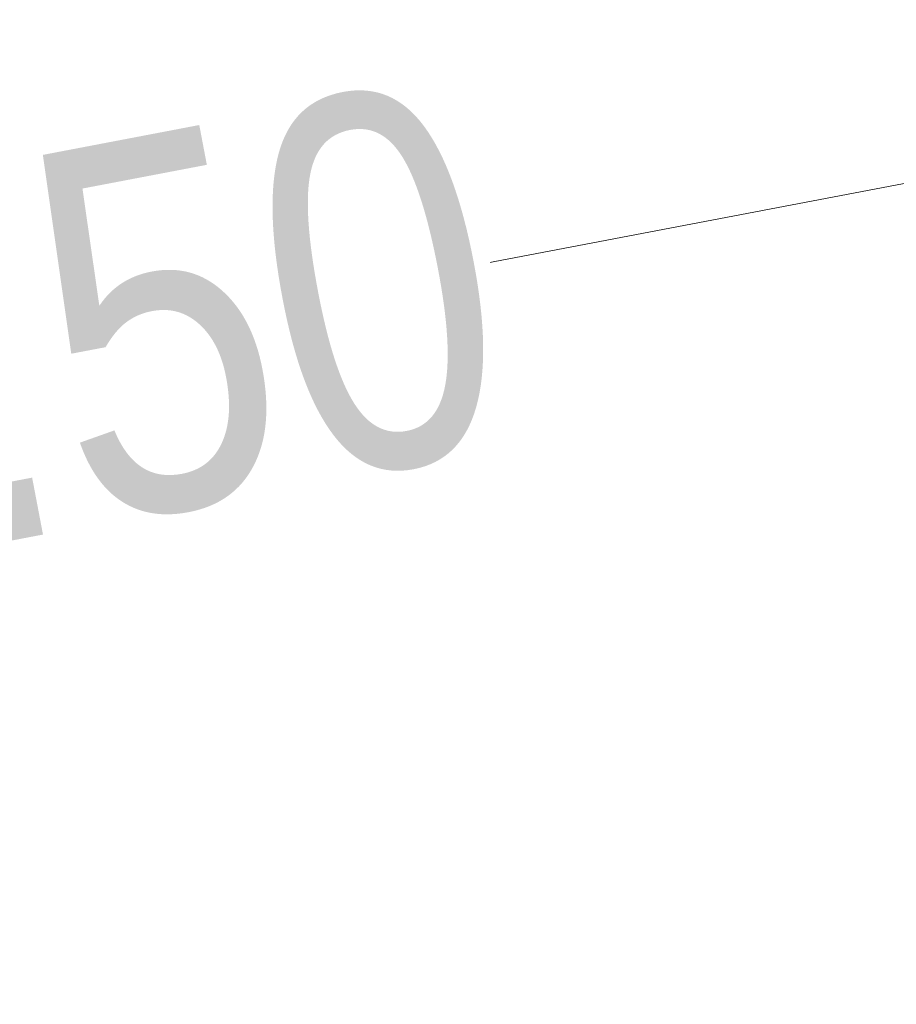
# Model space of a CAD drawing. Header units: metres. Extents: x 5504996 to 5514259, y 5943254 to 5951281.
# Tile 86 of 256: x 5509335.26 to 5509337.02, y 5947758.85 to 5947760.83. Entities that reach past the tile are written whole.
import ezdxf

# ---------------------------------------------------------------- set-up
doc = ezdxf.new("R2010")
doc.units = ezdxf.units.M
doc.layers.add('GES_PrzewodWodociagowy', color=5, linetype='CONTINUOUS', lineweight=18, true_color=0x0000ff)
doc.layers.add('GES_Rzedna', color=7, linetype='CONTINUOUS', lineweight=18, true_color=0x000000)
doc.styles.get("Standard").update_dxf_attribs({"font": 'simplex.shx'})

msp = doc.modelspace()

# ---------------------------------------------------------------- linework, layer by layer
at = {"layer": 'GES_PrzewodWodociagowy', "color": 5, "linetype": 'Continuous', "lineweight": 18, "true_color": 0x0000ff, "flags": 128}
msp.add_lwpolyline([(5509138.36, 5947720.9), (5509174.01, 5947728.6), (5509231.6, 5947739.97), (5509256.3, 5947745.47), (5509274.52, 5947748.64), (5509301.26, 5947753.7), (5509321.85, 5947757.61), (5509334.19, 5947759.96), (5509357.04, 5947764.31), (5509377.95, 5947768.22), (5509384.39, 5947769.23), (5509396.23, 5947771.61), (5509414.22, 5947775.23), (5509437.05, 5947779.73), (5509466.55, 5947786.29), (5509482.96, 5947789.04), (5509501.32, 5947793.06)], dxfattribs=at)

# ---------------------------------------------------------------- next in the draw order: texts
at = {"layer": 'GES_Rzedna', "color": 5, "true_color": 0x0000ff, "insert": (5509334.19, 5947759.96), "char_height": 0.75, "attachment_point": 4, "rotation": 10.8, "line_spacing_factor": 0.9, "bg_fill": 3, "box_fill_scale": 1, "bg_fill_color": 0, "bg_fill_transparency": 0}
msp.add_mtext('\\W0.7818x;\\fArial|b0|i0;54.50', dxfattribs=at)

doc.saveas('drawing.dxf')
